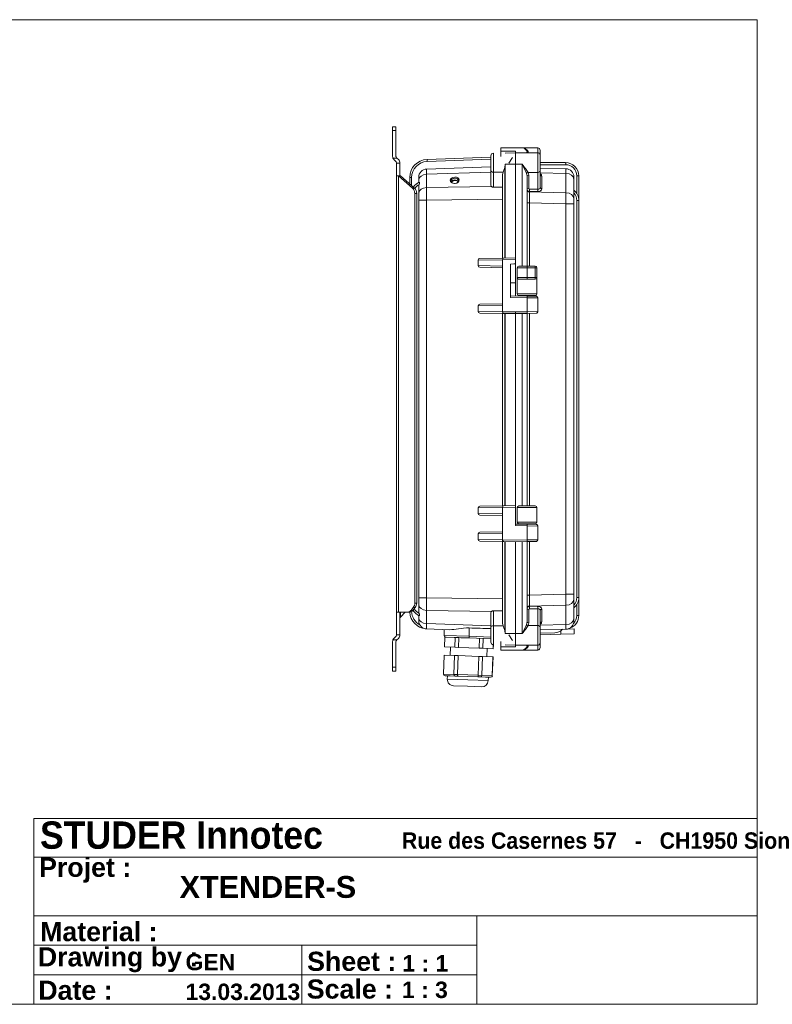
# Model space of a CAD drawing. Header units: millimetres. Extents: x 11 to 300, y 0 to 200.
# Tile 6 of 6: x 147 to 300, y 0 to 200. Entities that reach past the tile are written whole.
import ezdxf

# ---------------------------------------------------------------- set-up
doc = ezdxf.new("R2010")
doc.units = ezdxf.units.MM
for name, color, linetype, lineweight in [('APPARENT', 7, 'Continuous', 0), ('ARETES TANGENTES', 7, 'Continuous', 0), ('CONTINU', 7, 'Continuous', 0)]:
    doc.layers.add(name, color=color, linetype=linetype, lineweight=lineweight)

# ---------------------------------------------------------------- blocks, each defined once
blk = doc.blocks.new('BLOCK3')
at = {"layer": 'CONTINU'}
for p, q in [((296.89, 200.1), (10.89, 200.1)), ((296.89, 0.1), (296.89, 200.1)), ((150.01, 0.1), (150.01, 37.86)), ((150.01, 37.86), (296.89, 37.86)), ((150.01, 37.86), (150.01, 19.98)), ((296.89, 37.86), (150.01, 37.86)), ((296.89, 37.86), (250.08, 37.86)), ((296.89, 37.86), (296.89, 0.1)), ((296.89, 0.1), (296.89, 37.86)), ((296.89, 19.98), (296.89, 37.86)), ((150.01, 29.98), (296.89, 29.98)), ((239.96, 18.1), (150.01, 18.1)), ((239.96, 0.1), (239.96, 18.1)), ((239.96, 18.1), (296.89, 18.1)), ((296.89, 18.1), (296.89, 0.1)), ((150.01, 12.1), (239.96, 12.1)), ((204.43, 12.1), (204.43, 0.1)), ((150.01, 6.1), (150.01, 0.1)), ((239.96, 6.1), (150.01, 6.1)), ((239.96, 0.1), (239.96, 6.1)), ((10.89, 0.1), (296.89, 0.1)), ((296.89, 0.1), (150.01, 0.1)), ((150.01, 0.1), (239.96, 0.1)), ((296.89, 0.1), (239.96, 0.1)), ((250.08, 0.1), (296.89, 0.1))]:
    blk.add_line(p, q, dxfattribs=at)
at = {"layer": 'CONTINU', "attachment_point": 4}
for s, insert, char_height in [('{\\fArial|b1|i0|c0|p0;\\C7;STUDER Innotec   }{\\fMS Shell Dlg|b0|i0|c0|p0;\\C7;\\H0.4x;             }{\\fArial|b1|i0|c0|p0;\\C7;\\H0.6x;Rue des Casernes 57   -   CH1950 Sion}{\\fArial|b1|i0|c0|p0;\\C7;\\H0.6x;}', (151.22, 34.43), 5.55456), ('{\\fArial|b1|i0|c0|p0;\\C7;Projet :}{\\fMS Shell Dlg|b0|i0|c0|p0;\\C7;\\H0.5714286x;}', (151.05, 27.35), 3.8882), ('{\\fArial|b1|i0|c0|p0;\\C7;XTENDER-S}{\\fArial|b1|i0|c0|p0;\\C7;}', (179.59, 23.91), 4.4437), ('{\\fArial|b1|i0|c0|p0;\\C7;Material :}{\\fMS Shell Dlg|b0|i0|c0|p0;\\C7;\\H0.5714286x;}', (151.26, 14.84), 3.8882), ('{\\fArial|b1|i0|c0|p0;\\C7;}', (181.06, 14.31), 3.3327), ('{\\fArial|b1|i0|c0|p0;\\C7;Drawing by :}{\\fMS Shell Dlg|b0|i0|c0|p0;\\C7;\\H0.5714286x;}', (150.8, 9.15), 3.8882), ('{\\fArial|b1|i0|c0|p0;\\C7;GEN}{\\fArial|b1|i0|c0|p0;\\C7;}', (180.8, 8.66), 3.3327), ('{\\fArial|b1|i0|c0|p0;\\C7;Sheet :}{\\fMS Shell Dlg|b0|i0|c0|p0;\\C7;\\H0.5714286x;}', (205.49, 8.81), 3.8882), ('{\\fArial|b1|i0|c0|p0;\\C7;1 : 1}{\\fArial|b1|i0|c0|p0;\\C7;}', (224.83, 8.42), 3.3327), ('{\\fArial|b1|i0|c0|p0;\\C7;Date :}{\\fMS Shell Dlg|b0|i0|c0|p0;\\C7;\\H0.5714286x;}', (150.89, 2.94), 3.8882), ('{\\fArial|b1|i0|c0|p0;\\C7;13.03.2013}{\\fArial|b1|i0|c0|p0;\\C7;}', (180.8, 2.61), 3.3327), ('{\\fArial|b1|i0|c0|p0;\\C7;Scale :}{\\fMS Shell Dlg|b0|i0|c0|p0;\\C7;\\H0.5714286x;}', (205.42, 3.18), 3.8882), ('{\\fArial|b1|i0|c0|p0;\\C7;1 : 3}{\\fArial|b1|i0|c0|p0;\\C7;}', (224.75, 3.02), 3.3327)]:
    blk.add_mtext(s, dxfattribs=dict(at, insert=insert, char_height=char_height))

msp = doc.modelspace()

# ---------------------------------------------------------------- linework, layer by layer
at = {"layer": 'APPARENT'}
for p, q in [((222.85, 177.57), (222.85, 178.34)), ((223.52, 178.34), (222.85, 178.34)), ((223.52, 178.34), (223.52, 177.57)), ((222.85, 172.34), (222.85, 177.57)), ((223.52, 177.57), (223.52, 172.34)), ((244.82, 174.06), (249.16, 174.06)), ((244.82, 174.06), (244.82, 173.39)), ((249.16, 174.06), (252.32, 174.06)), ((223.71, 172), (222.91, 172)), ((223.62, 172.1), (223.71, 172)), ((224.03, 171.69), (223.71, 172)), ((229.86, 171.7), (242.82, 172.15)), ((242.82, 172.48), (242.82, 169.48)), ((243.31, 169.13), (243.31, 172.98)), ((244.82, 173.39), (247.82, 173.39)), ((244.82, 173.39), (244.82, 172.34)), ((245.74, 173.02), (247.82, 173.06)), ((246.47, 170.95), (247.2, 172.09)), ((247.82, 173.39), (247.82, 173.06)), ((247.82, 173.06), (247.82, 170.73)), ((250.49, 173.06), (247.82, 173.06)), ((247.82, 170.73), (247.82, 173.06)), ((252.32, 173.06), (250.49, 173.06)), ((252.82, 172.73), (252.82, 173.56)), ((252.82, 172.73), (252.82, 172.56)), ((252.82, 169.43), (252.82, 172.56)), ((223.14, 171.63), (223.56, 171.22)), ((223.66, 170.98), (223.66, 168.39)), ((223.66, 170.98), (224.32, 170.98)), ((224.32, 168.39), (224.32, 170.98)), ((229.76, 169.76), (242.82, 170.22)), ((245.74, 170.73), (247.82, 170.73)), ((247.82, 151.73), (247.82, 170.73)), ((247.82, 170.73), (247.82, 151.73)), ((257.99, 171.06), (252.82, 171.06)), ((223.66, 168.39), (223.66, 79.73)), ((223.66, 168.39), (224.08, 168.39)), ((224.08, 168.39), (224.46, 168.39)), ((226.91, 165.89), (224.08, 168.39)), ((224.46, 168.39), (227.29, 165.89)), ((226.32, 166.75), (226.32, 168.04)), ((228.16, 168.1), (228.16, 167.51)), ((242.82, 166.43), (242.82, 169.48)), ((245.3, 169.11), (243.31, 169.13)), ((245.16, 151.68), (245.16, 168.23)), ((250.16, 168.29), (250.16, 150.06)), ((252.82, 169.96), (258.03, 169.82)), ((252.82, 169.43), (252.82, 165.99)), ((259.66, 167.71), (259.66, 168.16)), ((260.66, 163.73), (260.66, 168.39)), ((228.16, 167.04), (228.16, 167.51)), ((243.31, 166.09), (245.16, 166.11)), ((259.66, 167.71), (259.66, 165.47)), ((227.36, 164.81), (227.36, 81.61)), ((227.74, 81.61), (227.74, 164.81)), ((228.16, 164.83), (228.16, 165.83)), ((228.16, 163.42), (228.16, 164.83)), ((259.66, 164.98), (259.66, 163.77)), ((228.16, 82.7), (228.16, 163.42)), ((259.66, 163.77), (259.66, 162.69)), ((259.66, 162.69), (259.66, 83.43)), ((260.66, 163.39), (260.66, 163.73)), ((260.66, 82.73), (260.66, 163.39)), ((240.2, 150.14), (240.2, 151.26)), ((240.59, 151.6), (245.33, 151.68)), ((245.16, 150.05), (245.16, 151.35)), ((245.16, 142.06), (245.16, 150.05)), ((245.33, 151.68), (247.82, 151.73)), ((246.82, 150.47), (247.82, 150.49)), ((246.82, 150.47), (247.82, 150.49)), ((246.82, 150.47), (246.82, 143.78)), ((246.82, 150.47), (246.82, 150.47)), ((246.82, 150.47), (246.82, 143.68)), ((247.49, 150.49), (247.82, 150.49)), ((247.82, 151.39), (247.82, 151.73)), ((247.82, 150.49), (247.82, 151.39)), ((247.82, 150.49), (247.82, 150.49)), ((247.82, 150.49), (247.82, 146.68)), ((247.82, 150.49), (247.82, 143.99)), ((250.16, 150.06), (248.49, 150.06)), ((250.16, 150.06), (251.82, 150.06)), ((245.16, 149.73), (240.59, 149.81)), ((248.16, 149.73), (248.16, 147.73)), ((252.16, 149.73), (252.16, 147.73)), ((246.82, 146.66), (247.82, 146.68)), ((247.82, 143.99), (247.82, 146.68)), ((248.16, 147.73), (248.16, 144.39)), ((250.16, 147.39), (248.49, 147.39)), ((251.82, 147.39), (250.16, 147.39)), ((252.16, 147.73), (252.16, 144.39)), ((246.82, 144.01), (250.16, 143.95)), ((248.49, 144.06), (251.82, 144.06)), ((250.16, 144.06), (250.16, 143.95)), ((240.59, 142.31), (245.16, 142.39)), ((245.16, 140.77), (245.16, 142.06)), ((250.16, 143.95), (251.99, 143.92)), ((252.32, 143.59), (252.32, 140.8)), ((240.2, 140.85), (240.2, 141.98)), ((245.33, 140.44), (240.59, 140.52)), ((245.16, 101.35), (245.16, 140.44)), ((247.82, 140.39), (245.33, 140.44)), ((247.82, 140.73), (247.82, 140.39)), ((250.16, 140.43), (247.82, 140.39)), ((247.82, 101.39), (247.82, 140.39)), ((247.82, 140.39), (247.82, 101.39)), ((251.99, 140.46), (250.16, 140.43)), ((250.16, 140.43), (250.16, 101.33)), ((240.2, 99.81), (240.2, 100.93)), ((240.59, 101.27), (245.33, 101.35)), ((245.16, 99.72), (245.16, 101.01)), ((245.33, 101.35), (247.82, 101.39)), ((247.82, 101.06), (247.82, 101.39)), ((247.82, 97.33), (247.82, 101.06)), ((248.16, 98.06), (248.16, 100.99)), ((251.82, 101.33), (248.49, 101.33)), ((252.16, 98.06), (252.16, 100.99)), ((245.16, 99.39), (240.59, 99.47)), ((245.16, 95.73), (245.16, 99.72)), ((240.59, 95.98), (245.16, 96.06)), ((247.82, 97.66), (250.16, 97.62)), ((248.49, 97.73), (251.82, 97.73)), ((250.16, 97.73), (250.16, 97.62)), ((250.16, 97.62), (251.99, 97.59)), ((252.32, 97.25), (252.32, 94.46)), ((240.2, 94.52), (240.2, 95.64)), ((245.47, 94.1), (240.59, 94.18)), ((245.16, 94.43), (245.16, 95.73)), ((245.16, 77.89), (245.16, 94.11)), ((245.47, 94.1), (247.82, 94.06)), ((250.16, 94.1), (247.82, 94.06)), ((247.82, 75.39), (247.82, 94.06)), ((247.82, 94.06), (247.82, 75.39)), ((251.99, 94.13), (250.16, 94.1)), ((250.16, 94.1), (250.16, 77.83)), ((228.16, 81.29), (228.16, 82.7)), ((259.66, 83.43), (259.66, 82.35)), ((259.66, 82.35), (259.66, 81.14)), ((260.66, 79.06), (260.66, 82.73)), ((227.04, 80.67), (226.59, 80.12)), ((226.97, 80.12), (227.42, 80.67)), ((228.16, 80.29), (228.16, 81.29)), ((245.16, 80.01), (243.31, 80.03)), ((252.82, 80.13), (252.82, 76.69)), ((259.66, 80.64), (259.66, 78.41)), ((223.66, 79.73), (224.08, 79.73)), ((223.66, 75.14), (223.66, 79.73)), ((225.81, 79.73), (224.08, 79.73)), ((224.32, 75.14), (224.32, 79.73)), ((225.43, 79.73), (224.42, 78.71)), ((225.81, 79.73), (226.2, 79.73)), ((228.16, 78.61), (228.16, 79.07)), ((228.16, 78.02), (228.16, 78.61)), ((242.82, 76.63), (242.82, 79.69)), ((259.66, 77.96), (259.66, 78.41)), ((234.48, 76.19), (229.76, 76.36)), ((233.32, 75.01), (233.32, 76.23)), ((242.82, 76.63), (242.82, 73.64)), ((245.3, 77.01), (243.31, 76.99)), ((243.31, 73.14), (243.31, 76.99)), ((252.82, 73.56), (252.82, 76.69)), ((258.03, 76.29), (252.82, 76.16)), ((258.03, 76.29), (259.7, 76.34)), ((259.7, 76.34), (259.72, 75.34)), ((222.91, 74.12), (223.71, 74.12)), ((223.56, 74.91), (223.14, 74.49)), ((223.71, 74.12), (223.62, 74.02)), ((224.32, 75.14), (223.66, 75.14)), ((223.71, 74.12), (224.03, 74.43)), ((233.38, 72.69), (233.45, 74.69)), ((233.39, 72.69), (233.46, 74.69)), ((233.46, 74.69), (233.45, 74.69)), ((233.73, 74.68), (233.46, 74.69)), ((235.33, 74.62), (233.73, 74.68)), ((235.56, 74.61), (235.33, 74.62)), ((235.56, 74.61), (235.49, 72.62)), ((236.31, 74.59), (235.56, 74.61)), ((236.24, 72.59), (236.31, 74.59)), ((236.72, 74.57), (236.31, 74.59)), ((238.39, 74.51), (236.72, 74.57)), ((242.82, 74.36), (238.39, 74.51)), ((240.5, 74.44), (240.43, 72.44)), ((241.18, 72.42), (241.25, 74.42)), ((243.3, 72.34), (243.36, 74.34)), ((245.74, 75.39), (247.82, 75.39)), ((246.47, 75.16), (247.2, 74.03)), ((247.82, 73.06), (247.82, 75.39)), ((247.82, 73.06), (247.82, 75.39)), ((252.82, 75.49), (255.8, 75.57)), ((252.82, 75.16), (257.01, 75.27)), ((257.01, 75.27), (259.72, 75.34)), ((222.85, 68.55), (222.85, 73.78)), ((223.52, 73.78), (223.52, 68.55)), ((233.38, 72.69), (233.39, 72.69)), ((233.39, 72.69), (235.49, 72.62)), ((234.61, 72.65), (234.55, 70.98)), ((235.49, 72.62), (236.24, 72.59)), ((236.24, 72.59), (240.43, 72.44)), ((240.43, 72.44), (241.18, 72.42)), ((241.18, 72.42), (243.28, 72.34)), ((242.07, 72.39), (242.01, 70.72)), ((243.31, 73.14), (243.28, 72.34)), ((243.28, 72.34), (243.3, 72.34)), ((244.82, 73.78), (244.82, 72.73)), ((244.82, 72.73), (244.82, 72.06)), ((244.82, 72.73), (247.82, 72.73)), ((244.82, 72.06), (249.16, 72.06)), ((245.74, 73.1), (247.82, 73.06)), ((247.82, 73.06), (247.82, 72.73)), ((250.49, 73.06), (247.82, 73.06)), ((249.16, 72.06), (252.32, 72.06)), ((252.32, 73.06), (250.49, 73.06)), ((252.82, 73.56), (252.82, 73.39)), ((252.82, 72.56), (252.82, 73.39)), ((233.19, 67.19), (233.32, 71.02)), ((233.2, 67.19), (233.34, 71.02)), ((233.34, 71.02), (233.32, 71.02)), ((235.43, 70.95), (233.34, 71.02)), ((235.43, 70.95), (235.3, 67.12)), ((236.18, 70.92), (235.43, 70.95)), ((236.05, 67.09), (236.18, 70.92)), ((240.38, 70.78), (236.18, 70.92)), ((240.38, 70.78), (240.24, 66.95)), ((241.12, 70.75), (240.38, 70.78)), ((240.99, 66.92), (241.12, 70.75)), ((243.22, 70.68), (241.12, 70.75)), ((243.22, 70.68), (243.09, 66.85)), ((243.1, 66.85), (243.24, 70.68)), ((243.24, 70.68), (243.22, 70.68)), ((222.85, 68.55), (222.85, 67.78)), ((223.52, 67.78), (223.52, 68.55)), ((222.85, 67.78), (223.52, 67.78)), ((233.51, 66.85), (233.52, 66.85)), ((233.52, 66.85), (234.53, 66.81)), ((233.97, 66.83), (233.95, 66.17)), ((234.53, 66.81), (235.53, 66.78)), ((235.53, 66.78), (236.13, 66.76)), ((236.13, 66.76), (238.13, 66.69)), ((238.13, 66.69), (240.14, 66.62)), ((240.14, 66.62), (240.74, 66.6)), ((240.74, 66.6), (241.74, 66.56)), ((241.74, 66.56), (242.74, 66.52)), ((242.3, 66.54), (242.27, 65.87)), ((242.74, 66.52), (242.75, 66.52)), ((238.06, 64.69), (235.23, 64.79)), ((240.89, 64.59), (238.06, 64.69))]:
    msp.add_line(p, q, dxfattribs=at)
for centre, radius, start, end in [((249.16, 173.06), 1, 0, 90), ((252.32, 173.56), 0.5, 0, 90), ((223.85, 172.34), 1, 180, 199.4712), ((223.85, 172.34), 1, 199.4712, 225), ((223.85, 172.34), 0.333, 180, 225), ((243.32, 172.48), 0.5, 91, 180), ((252.32, 172.56), 0.5, 0, 90), ((223.32, 170.98), 0.333, 360, 45), ((223.32, 170.98), 1, 360, 45), ((229.99, 168.04), 3.67, 92, 180), ((257.99, 168.39), 2.67, 0, 90), ((229.82, 168.1), 1.67, 92, 180), ((257.99, 168.16), 1.67, 0, 88.5), ((229.99, 163.87), 3.67, 117.8403, 142.8144), ((257.99, 163.39), 2.67, 0, 51.3491), ((258, 163.39), 2.25, 0, 42.6173), ((260.32, 163.73), 0.333, 0, 31.315), ((248.49, 149.73), 0.333, 90, 180), ((251.82, 149.73), 0.333, 0, 90), ((248.49, 147.73), 0.333, 180, 258.6879), ((251.82, 147.73), 0.333, 270, 0), ((248.49, 144.39), 0.333, 180, 270), ((251.82, 144.39), 0.333, 270, 0), ((248.49, 100.99), 0.333, 90, 180), ((251.82, 100.99), 0.333, 0, 90), ((248.49, 98.06), 0.333, 180, 270), ((251.82, 98.06), 0.333, 270, 0), ((257.99, 82.73), 2.67, 308.6509, 0), ((258, 82.73), 2.25, 317.3827, 0), ((229.99, 82.25), 3.67, 215.0798, 242.1796), ((224.66, 78.48), 0.333, 135, 180), ((229.99, 80.02), 3.67, 184.4176, 263.3556), ((229.98, 80.02), 3.27, 182.3002, 240.9216), ((229.82, 78.02), 1.67, 180, 268), ((257.99, 79.06), 2.67, 289.1156, 0), ((255.75, 77.67), 2.1, 271.5, 318.4576), ((257.99, 77.96), 1.67, 271.5, 0), ((223.85, 73.78), 1, 160.5288, 180), ((223.85, 73.78), 1, 135, 160.5288), ((223.85, 73.78), 0.333, 135, 180), ((223.32, 75.14), 0.333, 315, 0), ((223.32, 75.14), 1, 315, 0), ((233.66, 75.01), 0.333, 180, 268), ((243.32, 73.64), 0.5, 180, 269), ((249.16, 73.06), 1, 270, 0), ((252.32, 73.56), 0.5, 270, 0), ((252.32, 72.56), 0.5, 270, 0), ((233.53, 67.18), 0.333, 178, 268), ((235.28, 66.12), 1.33, 178, 268), ((242.75, 66.86), 0.333, 268, 358), ((240.94, 65.92), 1.33, 268, 358)]:
    msp.add_arc(centre, radius, start, end, dxfattribs=at)
for centre, major_axis, ratio, start_param, end_param in [((250.46, 173.32), (0.327, 0.065), 0.700254, 3.141593, 4.574388), ((235.46, 167.49), (-0.916, -0.045), 0.706676, -1.605682, 1.521451), ((235.46, 167.49), (-0.916, -0.045), 0.706676, 1.620142, 4.677504), ((247.82, 168.16), (1.9, -1.92), 0.975618, -2.698582, -2.362365), ((250.37, 168.84), (0.303, 0.138), 0.673114, 1.273545, 2.54709), ((249.16, 168.29), (0, 1.33), 0.75, -1.570796, -1.143718), ((250.49, 168.29), (-0.333, 0), 0.707107, -1.570796, 0), ((252.31, 168.36), (0.833, -0.044), 0.70614, 0.036915, 0.945575), ((229.82, 165.81), (-0.04, 2.36), 0.706891, 1.195348, 1.546124), ((235.47, 167.37), (-0.749, -0.037), 0.706676, -1.605682, 0), ((235.47, 167.37), (-0.749, -0.037), 0.706676, 0, 1.516239), ((235.48, 167.02), (0.749, 0.037), 0.706676, 1.535911, 2.801325), ((235.49, 166.98), (0.666, 0.033), 0.706676, 0.255045, 2.886548), ((235.46, 167.49), (-0.916, -0.045), 0.706676, 1.521451, 1.620142), ((235.47, 167.37), (-0.749, -0.037), 0.706676, -3.141593, -1.605682), ((235.48, 167.02), (0.749, 0.037), 0.706676, 0.340268, 1.535911), ((235.47, 167.37), (-0.749, -0.037), 0.706676, 1.625354, 3.141593), ((243.32, 166.44), (-0.5, -0.025), 0.706247, -0.034822, 0.681713), ((226.27, 164.81), (0, 1.33), 0.819152, -1.570796, -0.628319), ((226.65, 164.81), (0, 1.33), 0.819152, -1.570796, -0.628319), ((252.31, 165.77), (-0.833, 0.044), 0.70614, 1.607711, 3.178507), ((240.6, 151.27), (-0.402, -0.007), 0.829455, -1.569724, -0.013711), ((240.6, 150.14), (-0.402, 0.007), 0.829455, 0.013711, 1.569724), ((245.34, 151.35), (0.006, -0.333), 0.554203, -3.141593, -1.585596), ((244.95, 151.34), (-0.004, -0.333), 0.624783, -4.694497, -4.679697), ((240.6, 141.98), (-0.402, -0.007), 0.829455, -1.569724, -0.013711), ((246.83, 143.68), (0, 0.333), 0.017452, 1.245442, 1.570492), ((240.6, 140.85), (-0.402, 0.007), 0.829455, 0.013711, 1.569724), ((245.34, 140.77), (-0.006, -0.333), 0.554203, -1.555996, 0), ((244.95, 140.78), (-0.004, 0.333), 0.624783, 4.679697, 4.694497), ((240.6, 100.93), (-0.402, -0.007), 0.829455, -1.569724, -0.013711), ((245.34, 101.02), (0.006, -0.333), 0.554203, -3.141593, -1.585596), ((244.95, 101.01), (-0.004, -0.333), 0.624783, -4.694497, -4.679697), ((240.6, 99.8), (-0.402, 0.007), 0.829455, 0.013711, 1.569724), ((240.6, 95.65), (-0.402, -0.007), 0.829455, -1.569724, -0.013711), ((240.6, 94.52), (-0.402, 0.007), 0.829455, 0.013711, 1.569724), ((245.55, 94.43), (-0.393, 0.007), 0.847962, 0.0148, 0.281486), ((225.81, 81.06), (0, -1.33), 0.819152, 0, 0.785398), ((226.2, 81.06), (0, -1.33), 0.819152, 0, 0.785398), ((226.27, 81.61), (0, -1.33), 0.819152, 0.785398, 1.570796), ((226.65, 81.61), (0, -1.33), 0.819152, 0.785398, 1.570796), ((229.82, 80.32), (0.04, 2.36), 0.706891, 1.595469, 1.948051), ((252.31, 80.35), (-0.833, -0.044), 0.70614, -3.178507, -1.607711), ((243.32, 79.68), (-0.5, 0.025), 0.706247, -0.688062, 0.034822), ((-380.09, 101.32), (1226.27, -42.82), 0.002988, -1.042047, -1.037864), ((247.82, 77.95), (-1.9, -1.92), 0.975618, -0.779227, -0.44301), ((249.16, 77.83), (0, 1.33), 0.75, 4.28531, 4.712389), ((250.37, 77.28), (0.303, -0.138), 0.673114, -2.54709, -1.273545), ((250.49, 77.83), (0.333, 0), 0.707107, 3.141593, 4.712389), ((252.31, 77.75), (0.833, 0.044), 0.70614, 5.33761, 6.246271), ((250.46, 72.8), (0.327, -0.065), 0.700254, -4.574388, -3.141593), ((233.52, 67.18), (-0.337, 0.012), 0.987909, 0, 1.570796), ((235.54, 67.11), (-0.012, -0.333), 0.732051, -1.570796, 0), ((236.14, 67.09), (0.012, 0.333), 0.267949, 1.570796, 3.141593), ((240.15, 66.95), (0.012, 0.333), 0.267949, 3.141593, 4.712389), ((240.75, 66.93), (-0.012, -0.333), 0.732051, 0, 1.570796), ((242.77, 66.86), (0.337, -0.012), 0.987909, -1.570796, 0)]:
    msp.add_ellipse(centre, major_axis=major_axis, ratio=ratio, start_param=start_param, end_param=end_param, dxfattribs=at)
for points, knots in [([(249.16, 174.06), (249.43, 174.06), (249.7, 173.98), (250.18, 173.67), (250.39, 173.43), (250.46, 173.08)], [0, 0, 0, 0, 0.5, 0.5, 1, 1, 1, 1]), ([(245.61, 170.16), (245.63, 170.26), (245.65, 170.37), (245.68, 170.48), (245.7, 170.56), (245.72, 170.64), (245.74, 170.72), (245.74, 170.72), (245.74, 170.72), (245.74, 170.73)], [0, 0, 0, 0, 0.567081, 0.567081, 0.567081, 0.990617, 0.990617, 0.990617, 1, 1, 1, 1]), ([(249.16, 170.73), (249.39, 170.44), (249.62, 170.15), (250.04, 169.6), (250.24, 169.32), (250.37, 169.08)], [0, 0, 0, 0, 0.5, 0.5, 1, 1, 1, 1]), ([(228.26, 166.64), (228.27, 166.71), (228.29, 166.77), (228.31, 166.84), (228.32, 166.88), (228.32, 166.92), (228.33, 166.96), (228.33, 166.99), (228.34, 167.01), (228.34, 167.04), (228.33, 167.06), (228.33, 167.08), (228.33, 167.09), (228.32, 167.1), (228.31, 167.11), (228.31, 167.11), (228.3, 167.12), (228.29, 167.12), (228.28, 167.11)], [0, 0, 0, 0, 0.280751, 0.280751, 0.280751, 0.462861, 0.462861, 0.462861, 0.611572, 0.611572, 0.611572, 0.737999, 0.737999, 0.737999, 0.864313, 0.864313, 0.864313, 1, 1, 1, 1]), ([(243.31, 166.09), (243.26, 166.09), (243.2, 166.09), (243.15, 166.11), (243.1, 166.12), (243.05, 166.14), (243, 166.16), (242.98, 166.17), (242.96, 166.19), (242.95, 166.2)], [0, 0, 0, 0, 0.403632, 0.403632, 0.403632, 0.807255, 0.807255, 0.807255, 1, 1, 1, 1]), ([(259.65, 165.47), (259.65, 165.48), (259.65, 165.47), (259.65, 165.46), (259.65, 165.45), (259.65, 165.43), (259.65, 165.4), (259.65, 165.38), (259.65, 165.35), (259.65, 165.32), (259.65, 165.27), (259.65, 165.22), (259.65, 165.16), (259.65, 165.1), (259.66, 165.04), (259.66, 164.98)], [0, 0, 0, 0, 0.160552, 0.160552, 0.160552, 0.32106, 0.32106, 0.32106, 0.482462, 0.482462, 0.482462, 0.736442, 0.736442, 0.736442, 1, 1, 1, 1]), ([(251.99, 143.92), (251.99, 143.92), (251.99, 143.92), (251.99, 143.92), (252, 143.92), (252, 143.92), (252, 143.92), (252, 143.92), (252, 143.92), (252.01, 143.92), (252.02, 143.92), (252.04, 143.92), (252.06, 143.91), (252.1, 143.9), (252.12, 143.89), (252.17, 143.87), (252.2, 143.85), (252.24, 143.81), (252.25, 143.79), (252.28, 143.74), (252.3, 143.72), (252.32, 143.66), (252.32, 143.62), (252.32, 143.59)], [0, 0, 0, 0, 0.0000293, 0.0000293, 0.0002246, 0.0002246, 0.0006152, 0.0006152, 0.0037406, 0.0037406, 0.0099935, 0.0099935, 0.0225171, 0.0225171, 0.04771, 0.04771, 0.0729028, 0.0729028, 0.0980956, 0.0980956, 0.1232884, 0.1232884, 0.1549211, 0.1549211, 0.1549211, 0.1549211]), ([(252.32, 140.8), (252.32, 140.76), (252.32, 140.73), (252.29, 140.66), (252.28, 140.62), (252.23, 140.57), (252.21, 140.54), (252.15, 140.5), (252.11, 140.49), (252.06, 140.47), (252.05, 140.47), (252.03, 140.47), (252.02, 140.47), (252.01, 140.47), (252.01, 140.47), (252, 140.46), (252, 140.46), (252, 140.46), (252, 140.46), (252, 140.46), (252, 140.46), (252, 140.46), (252, 140.46), (252, 140.46), (252, 140.46), (251.99, 140.46), (251.99, 140.46), (251.99, 140.46), (251.99, 140.46), (251.99, 140.46), (251.99, 140.46), (251.99, 140.46), (251.99, 140.46), (251.99, 140.46)], [0, 0, 0, 0, 0.0323446, 0.0323446, 0.0648557, 0.0648557, 0.0973609, 0.0973609, 0.1298663, 0.1298663, 0.1422061, 0.1422061, 0.1484642, 0.1484642, 0.1516045, 0.1516045, 0.1531761, 0.1531761, 0.153962, 0.153962, 0.154355, 0.154355, 0.1545515, 0.1545515, 0.1546498, 0.1546498, 0.1546989, 0.1546989, 0.1547235, 0.1547235, 0.1547358, 0.1547358, 0.1547497, 0.1547497, 0.1547497, 0.1547497]), ([(251.99, 97.59), (251.99, 97.59), (251.99, 97.59), (251.99, 97.59), (252, 97.59), (252, 97.59), (252, 97.59), (252, 97.59), (252, 97.59), (252.01, 97.59), (252.02, 97.58), (252.04, 97.58), (252.06, 97.58), (252.1, 97.57), (252.12, 97.56), (252.17, 97.53), (252.2, 97.52), (252.24, 97.48), (252.25, 97.46), (252.28, 97.41), (252.3, 97.38), (252.32, 97.32), (252.32, 97.29), (252.32, 97.25)], [0, 0, 0, 0, 0.0000293, 0.0000293, 0.0002246, 0.0002246, 0.0006152, 0.0006152, 0.0037406, 0.0037406, 0.0099935, 0.0099935, 0.0225171, 0.0225171, 0.04771, 0.04771, 0.0729028, 0.0729028, 0.0980956, 0.0980956, 0.1232884, 0.1232884, 0.1549211, 0.1549211, 0.1549211, 0.1549211]), ([(245.47, 94.1), (245.44, 94.1), (245.41, 94.1), (245.38, 94.11), (245.35, 94.12), (245.33, 94.13), (245.3, 94.15), (245.28, 94.16), (245.26, 94.18), (245.24, 94.21), (245.22, 94.23), (245.2, 94.26), (245.19, 94.3), (245.18, 94.31), (245.17, 94.33), (245.17, 94.35)], [0, 0, 0, 0, 0.209095, 0.209095, 0.209095, 0.417758, 0.417758, 0.417758, 0.631829, 0.631829, 0.631829, 0.884858, 0.884858, 0.884858, 1, 1, 1, 1]), ([(252.32, 94.46), (252.32, 94.43), (252.32, 94.39), (252.29, 94.32), (252.28, 94.29), (252.23, 94.23), (252.21, 94.21), (252.15, 94.17), (252.11, 94.15), (252.06, 94.14), (252.05, 94.14), (252.03, 94.13), (252.02, 94.13), (252.01, 94.13), (252.01, 94.13), (252, 94.13), (252, 94.13), (252, 94.13), (252, 94.13), (252, 94.13), (252, 94.13), (252, 94.13), (252, 94.13), (252, 94.13), (252, 94.13), (251.99, 94.13), (251.99, 94.13), (251.99, 94.13), (251.99, 94.13), (251.99, 94.13), (251.99, 94.13), (251.99, 94.13), (251.99, 94.13), (251.99, 94.13)], [0, 0, 0, 0, 0.0323446, 0.0323446, 0.0648557, 0.0648557, 0.0973609, 0.0973609, 0.1298663, 0.1298663, 0.1422061, 0.1422061, 0.1484642, 0.1484642, 0.1516045, 0.1516045, 0.1531761, 0.1531761, 0.153962, 0.153962, 0.154355, 0.154355, 0.1545515, 0.1545515, 0.1546498, 0.1546498, 0.1546989, 0.1546989, 0.1547235, 0.1547235, 0.1547358, 0.1547358, 0.1547481, 0.1547481, 0.1547481, 0.1547481]), ([(242.95, 79.92), (242.98, 79.95), (243.03, 79.97), (243.08, 79.99), (243.13, 80.01), (243.18, 80.02), (243.24, 80.03), (243.26, 80.03), (243.29, 80.03), (243.31, 80.03)], [0, 0, 0, 0, 0.406832, 0.406832, 0.406832, 0.813667, 0.813667, 0.813667, 1, 1, 1, 1]), ([(259.66, 81.14), (259.66, 81.07), (259.65, 81), (259.65, 80.93), (259.65, 80.88), (259.65, 80.83), (259.65, 80.79), (259.65, 80.76), (259.65, 80.72), (259.65, 80.7), (259.65, 80.68), (259.65, 80.66), (259.65, 80.65), (259.65, 80.64), (259.65, 80.64), (259.65, 80.64)], [0, 0, 0, 0, 0.297816, 0.297816, 0.297816, 0.526788, 0.526788, 0.526788, 0.708945, 0.708945, 0.708945, 0.892945, 0.892945, 0.892945, 1, 1, 1, 1]), ([(228.28, 79.01), (228.29, 79), (228.3, 79), (228.31, 79), (228.32, 79.01), (228.33, 79.02), (228.33, 79.03), (228.33, 79.05), (228.34, 79.07), (228.34, 79.09), (228.34, 79.12), (228.33, 79.15), (228.33, 79.18), (228.32, 79.24), (228.31, 79.29), (228.29, 79.35), (228.28, 79.39), (228.27, 79.43), (228.26, 79.47)], [0, 0, 0, 0, 0.14231, 0.14231, 0.14231, 0.286118, 0.286118, 0.286118, 0.41596, 0.41596, 0.41596, 0.574953, 0.574953, 0.574953, 0.815473, 0.815473, 0.815473, 1, 1, 1, 1]), ([(238.4, 76.56), (237.64, 76.58), (236.9, 76.5), (235.56, 76.29), (234.96, 76.18), (234.48, 76.19)], [0, 0, 0, 0, 0.5, 0.5, 1, 1, 1, 1]), ([(250.37, 77.04), (250.24, 76.79), (250.04, 76.52), (249.62, 75.97), (249.39, 75.68), (249.16, 75.39)], [0, 0, 0, 0, 0.5, 0.5, 1, 1, 1, 1]), ([(245.74, 75.39), (245.74, 75.39), (245.74, 75.4), (245.74, 75.4), (245.72, 75.48), (245.7, 75.56), (245.68, 75.64), (245.65, 75.75), (245.63, 75.85), (245.61, 75.96)], [0, 0, 0, 0, 0.009383, 0.009383, 0.009383, 0.432919, 0.432919, 0.432919, 1, 1, 1, 1]), ([(250.46, 73.04), (250.39, 72.69), (250.18, 72.45), (249.7, 72.13), (249.43, 72.06), (249.16, 72.06)], [0, 0, 0, 0, 0.5, 0.5, 1, 1, 1, 1])]:
    msp.add_open_spline(points, degree=3, knots=knots, dxfattribs=at)
for points in [[(245.3, 169.11), (245.41, 169.4), (245.54, 169.75), (245.61, 170.16)], [(250.07, 168.84), (249.87, 169.41), (249.5, 170.08), (249.16, 170.73)], [(248.49, 147.39), (248.47, 147.39), (248.45, 147.39), (248.42, 147.4)], [(245.61, 75.96), (245.54, 76.37), (245.41, 76.72), (245.3, 77.01)], [(249.16, 75.39), (249.5, 76.04), (249.87, 76.7), (250.07, 77.28)]]:
    msp.add_open_spline(points, degree=3, dxfattribs=at)
at = {"layer": 'ARETES TANGENTES'}
for p, q in [((222.85, 177.57), (223.52, 177.57)), ((252.32, 174.06), (252.32, 173.08)), ((252.32, 173.08), (250.46, 173.08)), ((252.32, 173.06), (252.32, 173.08)), ((252.32, 173.06), (252.32, 169.08)), ((242.82, 171.75), (229.87, 171.3)), ((245.61, 151.69), (245.61, 170.16)), ((245.74, 170.73), (245.74, 151.69)), ((249.16, 170.73), (247.82, 170.73)), ((249.16, 150.06), (249.16, 170.73)), ((252.82, 170.64), (258, 170.64)), ((224.08, 79.73), (224.08, 168.39)), ((226.72, 168.04), (226.32, 168.04)), ((226.72, 168.04), (226.72, 166.4)), ((242.82, 169.14), (229.76, 168.69)), ((229.76, 168.69), (229.76, 166.01)), ((243.31, 169.13), (243.31, 166.09)), ((252.32, 169.08), (250.37, 169.08)), ((250.49, 168.52), (250.49, 165.81)), ((252.32, 165.65), (252.32, 169.08)), ((258.05, 168.89), (252.82, 169.02)), ((253.14, 168.34), (253.14, 165.75)), ((258.05, 164.95), (258.05, 168.89)), ((260.25, 168.39), (260.66, 168.39)), ((260.25, 168.39), (260.25, 164.81)), ((229.76, 166.01), (242.95, 166.2)), ((227.29, 165.89), (226.91, 165.89)), ((227.36, 164.81), (227.74, 164.81)), ((250.64, 165.23), (250.64, 165.14)), ((252.31, 165.18), (250.64, 165.23)), ((250.64, 165.14), (258.05, 164.95)), ((250.65, 165.7), (252.32, 165.65)), ((229.76, 163.42), (228.16, 163.42)), ((245.16, 163.64), (229.76, 163.42)), ((229.76, 163.42), (229.76, 82.7)), ((250.16, 162.88), (250.64, 162.88)), ((258.03, 162.69), (250.64, 162.88)), ((250.64, 162.88), (250.64, 150.06)), ((258.03, 162.69), (259.66, 162.69)), ((258.03, 83.43), (258.03, 162.69)), ((260.25, 163.39), (260.25, 82.73)), ((260.25, 163.39), (260.66, 163.39)), ((245.16, 151.35), (240.2, 151.26)), ((240.2, 150.14), (245.16, 150.05)), ((247.82, 151.39), (245.16, 151.35)), ((250.16, 149.73), (250.16, 150.06)), ((251.82, 149.73), (251.82, 150.06)), ((248.16, 149.73), (250.16, 149.73)), ((251.82, 149.73), (250.16, 149.73)), ((250.16, 149.73), (250.16, 147.73)), ((251.82, 149.73), (252.16, 149.73)), ((251.82, 147.73), (251.82, 149.73)), ((250.16, 147.73), (248.16, 147.73)), ((250.16, 147.73), (251.82, 147.73)), ((250.16, 147.39), (250.16, 147.73)), ((251.82, 147.39), (251.82, 147.73)), ((251.82, 147.73), (252.16, 147.73)), ((252.16, 144.39), (248.16, 144.39)), ((249.16, 143.97), (249.16, 144.06)), ((250.64, 144.06), (250.64, 143.94)), ((245.16, 142.06), (240.2, 141.98)), ((250.16, 143.62), (246.82, 143.68)), ((250.16, 143.62), (250.16, 143.95)), ((252.32, 143.59), (250.16, 143.62)), ((250.16, 143.62), (250.16, 140.77)), ((240.2, 140.85), (245.16, 140.77)), ((245.16, 140.77), (247.82, 140.73)), ((245.61, 101.35), (245.61, 140.43)), ((245.74, 140.43), (245.74, 101.36)), ((247.82, 140.73), (250.16, 140.77)), ((249.16, 101.33), (249.16, 140.42)), ((250.16, 140.77), (252.32, 140.8)), ((250.16, 140.43), (250.16, 140.77)), ((250.64, 140.44), (250.64, 101.33)), ((245.16, 101.02), (240.2, 100.93)), ((247.82, 101.06), (245.16, 101.01)), ((248.16, 100.99), (252.16, 100.99)), ((240.2, 99.81), (245.16, 99.72)), ((252.16, 98.06), (248.16, 98.06)), ((250.16, 97.28), (247.82, 97.33)), ((249.16, 97.64), (249.16, 97.73)), ((250.16, 97.28), (250.16, 97.62)), ((252.32, 97.25), (250.16, 97.28)), ((250.16, 97.28), (250.16, 94.43)), ((250.64, 97.73), (250.64, 97.61)), ((245.16, 95.73), (240.2, 95.64)), ((240.2, 94.52), (245.16, 94.43)), ((245.17, 94.35), (250.16, 94.43)), ((245.61, 75.96), (245.61, 94.1)), ((245.74, 94.1), (245.74, 75.39)), ((249.16, 75.39), (249.16, 94.08)), ((250.16, 94.43), (252.32, 94.46)), ((250.16, 94.43), (250.16, 94.1)), ((250.64, 94.11), (250.64, 83.24)), ((229.76, 82.7), (228.16, 82.7)), ((229.76, 82.7), (245.16, 82.48)), ((250.16, 83.24), (250.64, 83.24)), ((250.64, 83.24), (258.03, 83.43)), ((258.03, 83.43), (259.66, 83.43)), ((260.25, 82.73), (260.66, 82.73)), ((226.97, 80.12), (226.59, 80.12)), ((227.04, 80.67), (227.42, 80.67)), ((227.74, 81.61), (227.36, 81.61)), ((242.95, 79.92), (229.76, 80.11)), ((229.76, 80.11), (229.76, 77.43)), ((243.31, 80.03), (243.31, 76.99)), ((250.49, 80.3), (250.49, 77.59)), ((258.05, 81.17), (250.64, 80.98)), ((250.64, 80.98), (250.64, 80.89)), ((250.64, 80.89), (252.31, 80.94)), ((252.32, 80.46), (250.65, 80.42)), ((252.32, 77.04), (252.32, 80.46)), ((253.14, 80.37), (253.14, 77.78)), ((258.05, 77.23), (258.05, 81.17)), ((260.25, 81.31), (260.25, 79.06)), ((224.42, 79.73), (224.42, 78.71)), ((260.25, 79.06), (260.66, 79.06)), ((229.76, 77.43), (242.82, 76.98)), ((238.4, 76.56), (238.4, 74.85)), ((252.32, 77.04), (250.37, 77.04)), ((252.32, 77.04), (252.32, 73.06)), ((252.82, 77.09), (258.05, 77.23)), ((233.32, 75.01), (238.4, 74.85)), ((238.4, 74.85), (242.82, 74.69)), ((249.16, 75.39), (247.82, 75.39)), ((256.99, 75.97), (257.01, 75.27)), ((252.32, 73.04), (250.46, 73.04)), ((252.32, 73.04), (252.32, 73.06)), ((252.32, 73.04), (252.32, 72.06)), ((223.52, 68.55), (222.85, 68.55)), ((233.2, 67.19), (233.19, 67.19)), ((235.3, 67.12), (233.2, 67.19)), ((238.11, 66.02), (233.95, 66.17)), ((236.05, 67.09), (235.3, 67.12)), ((240.24, 66.95), (236.05, 67.09)), ((238.11, 66.02), (242.27, 65.87)), ((240.99, 66.92), (240.24, 66.95)), ((243.09, 66.85), (240.99, 66.92)), ((243.1, 66.85), (243.09, 66.85))]:
    msp.add_line(p, q, dxfattribs=at)
for centre, radius, start, end in [((249.16, 172.82), 1.33, 10.1821, 11.2181), ((229.98, 168.04), 3.27, 92, 180), ((258, 168.39), 2.25, 0, 90), ((249.16, 168.52), 1.33, 0, 24.4698), ((229.98, 163.87), 3.27, 121.8717, 143.3446), ((229.98, 82.25), 3.27, 213.2108, 238.1497), ((258, 79.06), 2.25, 314.5229, 0), ((249.16, 77.59), 1.33, 335.5302, 0), ((249.16, 73.29), 1.33, 348.7819, 349.8179)]:
    msp.add_arc(centre, radius, start, end, dxfattribs=at)
for centre, major_axis, ratio, start_param, end_param in [((252.32, 172.73), (-0.5, 0), 0.707107, -3.141593, -1.570796), ((229.88, 171.3), (0.014, -0.4), 0.017442, -3.141593, -1.571405), ((257.99, 170.64), (0, 0.417), 0.026177, -1.570796, 0), ((229.82, 167.51), (1.67, 0), 0.707107, 1.605703, 3.141593), ((229.82, 166.09), (-0.06, 3.67), 0.006568, 0.000125, 0.785019), ((243.32, 169.48), (0.5, 0), 0.707107, 3.141593, 4.694936), ((252.32, 169.43), (0.5, 0), 0.707107, 4.712389, 6.283185), ((253.16, 168.58), (-0.333, 0), 0.707107, 0, 1.533781), ((257.99, 166.62), (0.04, 3.2), 0.013627, -0.785227, -0.000171), ((257.99, 167.71), (-1.67, 0), 0.707107, -3.141593, -1.607812), ((229.82, 164.83), (1.67, 0), 0.707107, 1.605703, 3.141593), ((229.82, 163.42), (-0.02, 3.67), 0.015861, 0.785523, 1.570417), ((250.49, 165.58), (-0.333, 0), 0.707107, -1.570796, 0), ((250.66, 165.58), (-0.5, 0), 0.707107, 0, 1.533781), ((250.66, 165.49), (-0.5, 0), 0.707107, 0, 1.533781), ((250.66, 165.81), (0.167, 0), 0.707107, 3.141593, 4.675373), ((250.65, 165.46), (0.009, 0.333), 0.026168, 0.785741, 2.356537), ((250.66, 162.88), (0.01, -3.2), 0.004085, -2.356661, -1.571605), ((252.32, 165.42), (0.009, 0.333), 0.026168, 0.785741, 2.356537), ((252.32, 166.01), (-0.499, 0.043), 0.704433, 1.631976, 3.202772), ((253.16, 165.99), (-0.333, 0), 0.707107, 0, 1.533781), ((257.99, 162.68), (-0.04, -3.2), 0.013627, -4.711875, -3.926819), ((257.99, 163.77), (-1.67, 0), 0.707107, -3.141593, -1.607812), ((229.82, 82.7), (-0.02, -3.67), 0.015861, -1.570417, -0.785523), ((250.66, 83.24), (-0.01, -3.2), 0.004085, -1.569987, -0.784932), ((257.99, 83.43), (0.04, -3.2), 0.013627, 0.785227, 1.570282), ((257.99, 82.35), (-1.67, 0), 0.707107, 1.607812, 3.141593), ((229.82, 81.29), (1.67, 0), 0.707107, 3.141593, 4.677482), ((250.66, 80.62), (-0.5, 0), 0.707107, -1.533781, 0), ((250.66, 80.54), (-0.5, 0), 0.707107, -1.533781, 0), ((250.49, 80.54), (-0.333, 0), 0.707107, 0, 1.570796), ((250.66, 80.3), (0.167, 0), 0.707107, 1.607812, 3.141593), ((250.65, 80.66), (-0.009, 0.333), 0.026168, 0.785056, 2.355852), ((252.32, 80.7), (-0.009, 0.333), 0.026168, 0.785056, 2.355852), ((252.32, 80.11), (-0.499, -0.043), 0.704433, -3.202772, -1.631976), ((253.16, 80.13), (-0.333, 0), 0.707107, -1.533781, 0), ((229.82, 78.61), (-1.67, 0), 0.707107, 0, 1.53589), ((257.99, 78.41), (-1.67, 0), 0.707107, 1.607812, 3.141593), ((229.82, 80.03), (-0.06, -3.67), 0.006568, -0.785019, -0.000125), ((243.32, 76.63), (0.5, 0), 0.707107, 1.58825, 3.141593), ((252.32, 76.69), (-0.5, 0), 0.707107, -3.141593, -1.570796), ((253.16, 77.54), (-0.333, 0), 0.707107, -1.533781, 0), ((257.99, 79.49), (-0.04, 3.2), 0.013627, 3.141764, 3.926819), ((238.4, 74.85), (-0.012, -0.333), 0.017442, -1.570187, 0), ((252.32, 73.39), (-0.5, 0), 0.707107, 1.570796, 3.141593)]:
    msp.add_ellipse(centre, major_axis=major_axis, ratio=ratio, start_param=start_param, end_param=end_param, dxfattribs=at)

# ---------------------------------------------------------------- block references
at = {"layer": 'CONTINU'}
msp.add_blockref('BLOCK3', (0, 0), dxfattribs=at)

doc.saveas('drawing.dxf')
